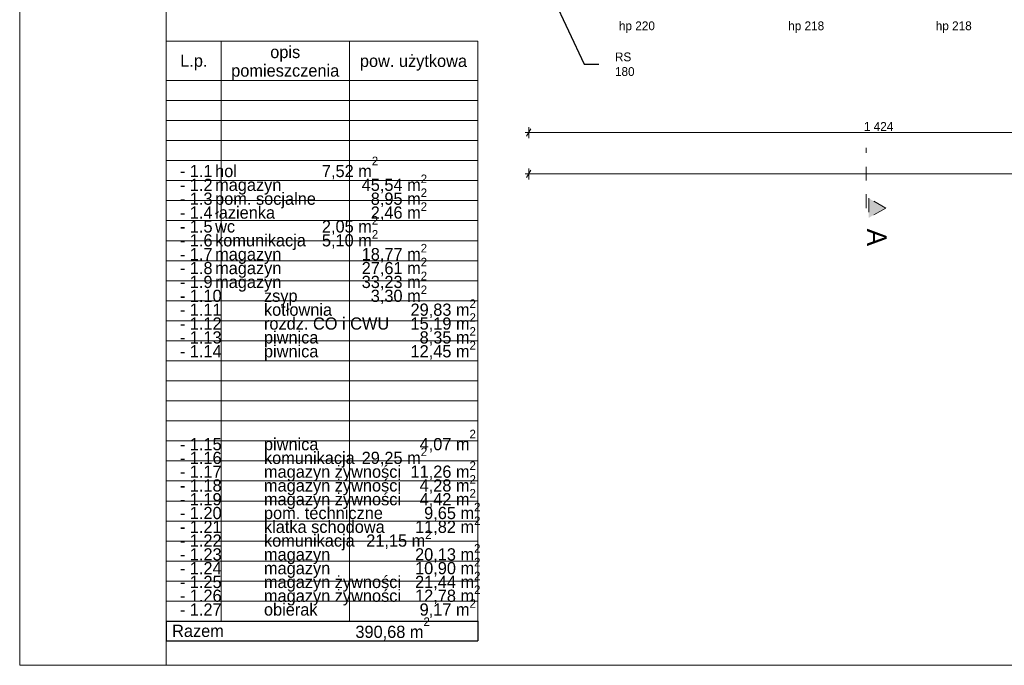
# Model space of a CAD drawing. Extents: x -21260 to 35740, y -2672 to 187028.
# Tile 1 of 124: x -21260 to -1106, y -2672 to 10546. Entities that reach past the tile are written whole.
import ezdxf

# ---------------------------------------------------------------- set-up
doc = ezdxf.new("R2010")
doc.units = 0
doc.header["$MEASUREMENT"] = 0
doc.linetypes.add('Dashed', pattern=[564.444447, 282.222223, -282.222223])
for name, color, linetype, lineweight in [('Arch opisy_Nr_Pióra__1', 7, 'Continuous', 25), ('Arch opisy_Nr_Pióra__21', 7, 'Continuous', 13), ('arch przekroje_Nr_Pióra__21', 7, 'Continuous', 13), ('arch przekroje_Nr_Pióra__5', 7, 'Continuous', 13), ('ARCH TABELA_Nr_Pióra__21', 7, 'Continuous', 13), ('Arch wymiary_Nr_Pióra__21', 7, 'Continuous', 13), ('INWENT OPISY_Nr_Pióra__21', 7, 'Continuous', 13)]:
    doc.layers.add(name, color=color, linetype=linetype, lineweight=lineweight)
doc.layers.add('Arch wymiary', color=7, linetype='Continuous')
doc.styles.add('GENERATED_STYLE_1', font='txt')
doc.styles.add('GENERATED_STYLE_4', font='txt')
doc.styles.add('GENERATED_STYLE_5', font='txt')
doc.styles.add('GENERATED_STYLE_6', font='txt')
doc.styles.add('GENERATED_STYLE_7', font='txt')
doc.dimstyles.new('GENERATED_STYLE__1', dxfattribs={"dimtxt": 179.999995, "dimasz": 114, "dimexe": 0.18, "dimexo": 0, "dimgap": 0.09, "dimtad": 1, "dimtih": 1, "dimtoh": 1, "dimdec": 0, "dimlfac": 0.1, "dimzin": 0, "dimdsep": 46, "dimtxsty": 'GENERATED_STYLE_1', "dimblk": 'ARROWHEAD_2', "dimblk1": 'ARROWHEAD_2', "dimblk2": 'ARROWHEAD_2', "dimcen": 0.09, "dimclrd": 7, "dimclre": 7, "dimclrt": 7, "dimazin": 0, "dimtfac": 1, "dimtdec": 4, "dimtmove": 0, "dimatfit": 3, "dimfxl": 0, "dimtolj": 1, "dimtzin": 0, "dimarcsym": 0})
doc.dimstyles.new('GENERATED_STYLE__5', dxfattribs={"dimtxt": 0.18, "dimasz": 109.44, "dimexe": 0.18, "dimexo": 0.0625, "dimgap": 0.09, "dimtad": 0, "dimtih": 1, "dimtoh": 1, "dimdec": 4, "dimzin": 0, "dimdsep": 46, "dimcen": 0.09, "dimadec": 0, "dimazin": 0, "dimtfac": 1, "dimtdec": 4, "dimtmove": 0, "dimatfit": 3, "dimldrblk": 'ARROWHEAD_11', "dimfxl": 0, "dimtolj": 1, "dimtzin": 0, "dimarcsym": 0})

# ---------------------------------------------------------------- blocks, each defined once
blk = doc.blocks.new('*D347')
at = {"layer": 'Arch wymiary_Nr_Pióra__21', "linetype": 'Continuous'}
for p, q in [((-10798, 7462), (-10884, 7312)), ((-10841, 7275), (-10841, 7500)), ((31881, 7312), (31967, 7462)), ((31924, 7275), (31924, 7500)), ((-10914, 7387), (-10841, 7387)), ((-10841, 7387), (31924, 7387)), ((31924, 7387), (31997, 7387))]:
    blk.add_line(p, q, dxfattribs=at)
at = {"layer": 'Arch wymiary_Nr_Pióra__21', "insert": (10282, 7423), "char_height": 180, "attachment_point": 7, "style": 'GENERATED_STYLE_1'}
blk.add_mtext('{4\xa0277}', dxfattribs=at)
blk = doc.blocks.new('ARROWHEAD_2')
at = {"color": 0, "linetype": 'Continuous', "lineweight": 0}
for p, q in [((0, 0), (-1, 0)), ((-0.38, -0.66), (0.38, 0.66))]:
    blk.add_line(p, q, dxfattribs=at)
blk = doc.blocks.new('*D348')
at = {"layer": 'Arch wymiary_Nr_Pióra__21', "linetype": 'Continuous'}
for p, q in [((-10798, 8309), (-10884, 8159)), ((-10841, 8122), (-10841, 8347)), ((3442, 8309), (3356, 8159)), ((-10914, 8234), (-10841, 8234)), ((-10841, 8234), (3399, 8234))]:
    blk.add_line(p, q, dxfattribs=at)
at = {"layer": 'Arch wymiary_Nr_Pióra__21', "char_height": 180, "attachment_point": 7, "style": 'GENERATED_STYLE_1'}
for s, insert in [('{1\xa0424}', (-3980, 8270)), ('{215}', (4301, 8270)), ('{266}', (6591, 8270)), ('{28}', (7935, 8270)), ('{264}', (9636, 8270)), ('{1\xa0228}', (17007, 8270)), ('{566}', (26061, 8270)), ('{161}', (29696, 8270)), ('{125}', (31126, 8270))]:
    blk.add_mtext(s, dxfattribs=dict(at, insert=insert))
blk = doc.blocks.new('*D349')
at = {"layer": 'Arch wymiary_Nr_Pióra__21', "linetype": 'Continuous'}
for p, q in [((3442, 8309), (3356, 8159)), ((3399, 8122), (3399, 8347)), ((5592, 8309), (5506, 8159)), ((5549, 8122), (5549, 8347)), ((-10841, 8234), (3399, 8234)), ((3399, 8234), (5549, 8234))]:
    blk.add_line(p, q, dxfattribs=at)
at = {"layer": 'Arch wymiary_Nr_Pióra__21', "char_height": 180, "attachment_point": 7, "style": 'GENERATED_STYLE_1'}
for s, insert in [('{1\xa0424}', (-3980, 8270)), ('{215}', (4301, 8270)), ('{266}', (6591, 8270)), ('{28}', (7935, 8270)), ('{264}', (9636, 8270)), ('{1\xa0228}', (17007, 8270)), ('{566}', (26061, 8270)), ('{161}', (29696, 8270)), ('{125}', (31126, 8270))]:
    blk.add_mtext(s, dxfattribs=dict(at, insert=insert))
blk = doc.blocks.new('*D350')
at = {"layer": 'Arch wymiary_Nr_Pióra__21', "linetype": 'Continuous'}
for p, q in [((5592, 8309), (5506, 8159)), ((5549, 8122), (5549, 8347)), ((8252, 8309), (8166, 8159)), ((8209, 8122), (8209, 8347)), ((5549, 8234), (8209, 8234))]:
    blk.add_line(p, q, dxfattribs=at)
at = {"layer": 'Arch wymiary_Nr_Pióra__21', "char_height": 180, "attachment_point": 7, "style": 'GENERATED_STYLE_1'}
for s, insert in [('{1\xa0424}', (-3980, 8270)), ('{215}', (4301, 8270)), ('{266}', (6591, 8270)), ('{28}', (7935, 8270)), ('{264}', (9636, 8270)), ('{1\xa0228}', (17007, 8270)), ('{566}', (26061, 8270)), ('{161}', (29696, 8270)), ('{125}', (31126, 8270))]:
    blk.add_mtext(s, dxfattribs=dict(at, insert=insert))
blk = doc.blocks.new('*D351')
at = {"layer": 'Arch wymiary_Nr_Pióra__21', "linetype": 'Continuous'}
for p, q in [((8252, 8309), (8166, 8159)), ((8209, 8122), (8209, 8347)), ((8532, 8309), (8446, 8159)), ((8489, 8122), (8489, 8347)), ((8209, 8234), (8489, 8234))]:
    blk.add_line(p, q, dxfattribs=at)
at = {"layer": 'Arch wymiary_Nr_Pióra__21', "char_height": 180, "attachment_point": 7, "style": 'GENERATED_STYLE_1'}
for s, insert in [('{1\xa0424}', (-3980, 8270)), ('{215}', (4301, 8270)), ('{266}', (6591, 8270)), ('{28}', (7935, 8270)), ('{264}', (9636, 8270)), ('{1\xa0228}', (17007, 8270)), ('{566}', (26061, 8270)), ('{161}', (29696, 8270)), ('{125}', (31126, 8270))]:
    blk.add_mtext(s, dxfattribs=dict(at, insert=insert))
blk = doc.blocks.new('*D352')
at = {"layer": 'Arch wymiary_Nr_Pióra__21', "linetype": 'Continuous'}
for p, q in [((8532, 8309), (8446, 8159)), ((8489, 8122), (8489, 8347)), ((11172, 8309), (11086, 8159)), ((11129, 8122), (11129, 8347)), ((8489, 8234), (11129, 8234))]:
    blk.add_line(p, q, dxfattribs=at)
at = {"layer": 'Arch wymiary_Nr_Pióra__21', "char_height": 180, "attachment_point": 7, "style": 'GENERATED_STYLE_1'}
for s, insert in [('{1\xa0424}', (-3980, 8270)), ('{215}', (4301, 8270)), ('{266}', (6591, 8270)), ('{28}', (7935, 8270)), ('{264}', (9636, 8270)), ('{1\xa0228}', (17007, 8270)), ('{566}', (26061, 8270)), ('{161}', (29696, 8270)), ('{125}', (31126, 8270))]:
    blk.add_mtext(s, dxfattribs=dict(at, insert=insert))
blk = doc.blocks.new('*D353')
at = {"layer": 'Arch wymiary_Nr_Pióra__21', "linetype": 'Continuous'}
for p, q in [((11172, 8309), (11086, 8159)), ((11129, 8122), (11129, 8347)), ((23447, 8309), (23361, 8159)), ((23404, 8122), (23404, 8347)), ((11129, 8234), (23404, 8234))]:
    blk.add_line(p, q, dxfattribs=at)
at = {"layer": 'Arch wymiary_Nr_Pióra__21', "char_height": 180, "attachment_point": 7, "style": 'GENERATED_STYLE_1'}
for s, insert in [('{1\xa0424}', (-3980, 8270)), ('{215}', (4301, 8270)), ('{266}', (6591, 8270)), ('{28}', (7935, 8270)), ('{264}', (9636, 8270)), ('{1\xa0228}', (17007, 8270)), ('{566}', (26061, 8270)), ('{161}', (29696, 8270)), ('{125}', (31126, 8270))]:
    blk.add_mtext(s, dxfattribs=dict(at, insert=insert))
blk = doc.blocks.new('*D354')
at = {"layer": 'Arch wymiary_Nr_Pióra__21', "linetype": 'Continuous'}
for p, q in [((23447, 8309), (23361, 8159)), ((23404, 8122), (23404, 8347)), ((29107, 8309), (29021, 8159)), ((29064, 8122), (29064, 8347)), ((23404, 8234), (29064, 8234))]:
    blk.add_line(p, q, dxfattribs=at)
at = {"layer": 'Arch wymiary_Nr_Pióra__21', "char_height": 180, "attachment_point": 7, "style": 'GENERATED_STYLE_1'}
for s, insert in [('{1\xa0424}', (-3980, 8270)), ('{215}', (4301, 8270)), ('{266}', (6591, 8270)), ('{28}', (7935, 8270)), ('{264}', (9636, 8270)), ('{1\xa0228}', (17007, 8270)), ('{566}', (26061, 8270)), ('{161}', (29696, 8270)), ('{125}', (31126, 8270))]:
    blk.add_mtext(s, dxfattribs=dict(at, insert=insert))
blk = doc.blocks.new('*D355')
at = {"layer": 'Arch wymiary_Nr_Pióra__21', "linetype": 'Continuous'}
for p, q in [((29107, 8309), (29021, 8159)), ((29064, 8122), (29064, 8347)), ((30717, 8309), (30631, 8159)), ((30674, 8122), (30674, 8347)), ((29064, 8234), (30674, 8234))]:
    blk.add_line(p, q, dxfattribs=at)
at = {"layer": 'Arch wymiary_Nr_Pióra__21', "char_height": 180, "attachment_point": 7, "style": 'GENERATED_STYLE_1'}
for s, insert in [('{1\xa0424}', (-3980, 8270)), ('{215}', (4301, 8270)), ('{266}', (6591, 8270)), ('{28}', (7935, 8270)), ('{264}', (9636, 8270)), ('{1\xa0228}', (17007, 8270)), ('{566}', (26061, 8270)), ('{161}', (29696, 8270)), ('{125}', (31126, 8270))]:
    blk.add_mtext(s, dxfattribs=dict(at, insert=insert))
blk = doc.blocks.new('*D356')
at = {"layer": 'Arch wymiary_Nr_Pióra__21', "linetype": 'Continuous'}
for p, q in [((30717, 8309), (30631, 8159)), ((30674, 8122), (30674, 8347)), ((31881, 8159), (31967, 8309)), ((31924, 8122), (31924, 8347)), ((30674, 8234), (31924, 8234)), ((31924, 8234), (31997, 8234))]:
    blk.add_line(p, q, dxfattribs=at)
at = {"layer": 'Arch wymiary_Nr_Pióra__21', "char_height": 180, "attachment_point": 7, "style": 'GENERATED_STYLE_1'}
for s, insert in [('{1\xa0424}', (-3980, 8270)), ('{215}', (4301, 8270)), ('{266}', (6591, 8270)), ('{28}', (7935, 8270)), ('{264}', (9636, 8270)), ('{1\xa0228}', (17007, 8270)), ('{566}', (26061, 8270)), ('{161}', (29696, 8270)), ('{125}', (31126, 8270))]:
    blk.add_mtext(s, dxfattribs=dict(at, insert=insert))
blk = doc.blocks.new('ARROWHEAD_11')
at = {"color": 0, "linetype": 'Continuous', "lineweight": 0}
blk.add_line((0, 0), (-1, 0), dxfattribs=at)
at = {"color": 0, "linetype": 'Continuous', "lineweight": 0, "const_width": 0.25, "flags": 128}
blk.add_lwpolyline([(-0.125, 0, 1), (0.125, 0, 1)], format="xyb", close=True, dxfattribs=at)

msp = doc.modelspace()

# ---------------------------------------------------------------- hatches: boundary and pattern name
at = {"layer": 'arch przekroje_Nr_Pióra__5', "linetype": 'Continuous'}
msp.add_hatch(color=256, dxfattribs=at).paths.add_polyline_path([(-3880.9, 6489.6), (-3880.9, 6889.6), (-3530.9, 6689.6)], flags=0)

# ---------------------------------------------------------------- linework, layer by layer
at = {"layer": 'Arch opisy_Nr_Pióra__1', "linetype": 'Continuous'}
for p, q in [((-18259.9, -1770.1), (-18259.9, -2171.6)), ((-18259.9, -1770.1), (-11884.9, -1770.1)), ((-11884.9, -1770.1), (-11884.9, -2171.6)), ((-18259.9, -2171.6), (-11884.9, -2171.6))]:
    msp.add_line(p, q, dxfattribs=at)
at = {"layer": 'Arch opisy_Nr_Pióra__21', "linetype": 'Continuous'}
for p, q in [((-18259.9, -1761.6), (-18259.9, 10104.7)), ((-18259.9, 10104.7), (-11884.9, 10104.7)), ((-17134.9, -1770.1), (-17134.9, 10104.7)), ((-14509.9, -1770.1), (-14509.9, 10104.7)), ((-11884.9, -1770.1), (-11884.9, 10104.7)), ((-18259.9, 9301.7), (-11884.9, 9301.7)), ((-18259.9, 8891.7), (-11884.9, 8891.7)), ((-18259.9, 8481.7), (-11884.9, 8481.7)), ((-18259.9, 8071.7), (-11884.9, 8071.7)), ((-18259.9, 7661.7), (-11884.9, 7661.7)), ((-18259.9, 7251.7), (-11884.9, 7251.7)), ((-18259.9, 6841.7), (-11884.9, 6841.7)), ((-18259.9, 6431.7), (-11884.9, 6431.7)), ((-18259.9, 6021.7), (-11884.9, 6021.7)), ((-18259.9, 5611.7), (-11884.9, 5611.7)), ((-18259.9, 5201.7), (-11884.9, 5201.7)), ((-18259.9, 4791.7), (-11884.9, 4791.7)), ((-18259.9, 4381.7), (-11884.9, 4381.7)), ((-18259.9, 3971.7), (-11884.9, 3971.7)), ((-18259.9, 3561.7), (-11884.9, 3561.7)), ((-18259.9, 3151.7), (-11884.9, 3151.7)), ((-18259.9, 2741.7), (-11884.9, 2741.7)), ((-18259.9, 2331.7), (-11884.9, 2331.7)), ((-18259.9, 1921.7), (-11884.9, 1921.7)), ((-18259.9, 1511.7), (-11884.9, 1511.7)), ((-18259.9, 1101.7), (-11884.9, 1101.7)), ((-18259.9, 691.7), (-11884.9, 691.7)), ((-18259.9, 281.7), (-11884.9, 281.7)), ((-18259.9, -128.3), (-11884.9, -128.3)), ((-18259.9, -538.3), (-11884.9, -538.3)), ((-18259.9, -948.3), (-11884.9, -948.3)), ((-18259.9, -1358.3), (-11884.9, -1358.3)), ((-18259.9, -1770.1), (-11884.9, -1770.1))]:
    msp.add_line(p, q, dxfattribs=at)
at = {"layer": 'arch przekroje_Nr_Pióra__5', "linetype": 'Dashed'}
for p, q in [((-3930.9, 6689.6), (-3930.9, 7925.2)), ((-3880.9, 6889.6), (-3880.9, 6489.6)), ((-3530.9, 6689.6), (-3880.9, 6889.6)), ((-3530.9, 6689.6), (-3880.9, 6489.6))]:
    msp.add_line(p, q, dxfattribs=at)
at = {"layer": 'ARCH TABELA_Nr_Pióra__21', "linetype": 'Continuous'}
for p, q in [((-21259.9, -2671.6), (-21259.9, 27028.4)), ((-18259.9, 27028.4), (-18259.9, -2671.6)), ((-18259.9, -2671.6), (-18259.9, -2171.6)), ((-18259.9, -2671.6), (-18259.9, -2171.6)), ((35740.1, -2671.6), (-21259.9, -2671.6))]:
    msp.add_line(p, q, dxfattribs=at)

# ---------------------------------------------------------------- texts
at = {"layer": 'Arch opisy_Nr_Pióra__1', "linetype": 'Continuous', "char_height": 250.009}
for s, insert, width, attachment_point, line_spacing_factor, style in [('{opis\\Ppomieszczenia}', (-15824.9, 9304.1), 2402.028, 8, 0.912199, 'GENERATED_STYLE_4'), ('{   - 1.1^Ihol^I^I  7,52 m\\A1{\\H0.7x;\\S2^  ;}^I\\P   - 1.2^Imagazyn^I^I45,54 m\\A1{\\H0.7x;\\S2^  ;}^I\\P   - 1.3^Ipom. socjalne^I  8,95 m\\A1{\\H0.7x;\\S2^  ;}^I\\P   - 1.4^Iłazienka^I^I  2,46 m\\A1{\\H0.7x;\\S2^  ;}^I\\P   - 1.5^Iwc^I^I  2,05 m\\A1{\\H0.7x;\\S2^  ;}^I\\P   - 1.6^Ikomunikacja^I  5,10 m\\A1{\\H0.7x;\\S2^  ;}^I\\P   - 1.7^Imagazyn^I^I18,77 m\\A1{\\H0.7x;\\S2^  ;}^I\\P   - 1.8^Imagazyn^I^I27,61 m\\A1{\\H0.7x;\\S2^  ;}^I\\P   - 1.9^Imagazyn^I^I33,23 m\\A1{\\H0.7x;\\S2^  ;}^I\\P   - 1.10^Izsyp^I^I  3,30 m\\A1{\\H0.7x;\\S2^  ;}^I\\P   - 1.11^Ikotłownia^I^I29,83 m\\A1{\\H0.7x;\\S2^  ;}^I\\P   - 1.12^Irozdz. CO i CWU^I15,19 m\\A1{\\H0.7x;\\S2^  ;}^I\\P   - 1.13^Ipiwnica^I^I  8,35 m\\A1{\\H0.7x;\\S2^  ;}^I\\P   - 1.14^Ipiwnica^I^I12,45 m\\A1{\\H0.7x;\\S2^  ;}^I^I}', (-18259.9, 3547.6), 6402.5, 7, 0.473413, 'GENERATED_STYLE_7'), ('{   - 1.15^Ipiwnica^I^I  4,07 m\\A1{\\H0.7x;\\S2^  ;}^I\\P   - 1.16^Ikomunikacja^I29,25 m\\A1{\\H0.7x;\\S2^  ;}^I\\P   - 1.17^Imagazyn żywności^I11,26 m\\A1{\\H0.7x;\\S2^  ;}^I\\P   - 1.18^Imagazyn żywności^I  4,28 m\\A1{\\H0.7x;\\S2^  ;}^I\\P   - 1.19^Imagazyn żywności^I  4,42 m\\A1{\\H0.7x;\\S2^  ;}^I\\P   - 1.20^Ipom. techniczne^I   9,65 m\\A1{\\H0.7x;\\S2^  ;}^I\\P   - 1.21^Iklatka schodowa^I 11,82 m\\A1{\\H0.7x;\\S2^  ;}^I\\P   - 1.22^Ikomunikacja^I 21,15 m\\A1{\\H0.7x;\\S2^  ;}^I\\P   - 1.23^Imagazyn^I^I 20,13 m\\A1{\\H0.7x;\\S2^  ;}^I\\P   - 1.24^Imagazyn^I^I 10,90 m\\A1{\\H0.7x;\\S2^  ;}^I\\P   - 1.25^Imagazyn żywności^I 21,44 m\\A1{\\H0.7x;\\S2^  ;}^I\\P   - 1.26^Imagazyn żywności^I 12,78 m\\A1{\\H0.7x;\\S2^  ;}^I\\P   - 1.27^Iobierak^I^I  9,17 m\\A1{\\H0.7x;\\S2^  ;}^I^I}', (-18259.9, -1739.2), 6402.5, 7, 0.469264, 'GENERATED_STYLE_7')]:
    msp.add_mtext(s, dxfattribs=dict(at, insert=insert, width=width, attachment_point=attachment_point, line_spacing_factor=line_spacing_factor, style=style))
at = {"layer": 'Arch opisy_Nr_Pióra__1', "linetype": 'Continuous', "style": 'GENERATED_STYLE_4'}
for s, insert, char_height, attachment_point in [('{pow. użytkowa}', (-13199.9, 9502.4), 250.009, 8), ('{L.p.}', (-17694.9, 9507), 250.01, 8), ('{Razem}', (-18139.9, -2095), 250.01, 7), ('{ 390,68 m\\A1{\\H0.7x;\\S2^  ;}}', (-14481.2, -2157.3), 250.009, 7)]:
    msp.add_mtext(s, dxfattribs=dict(at, insert=insert, char_height=char_height, attachment_point=attachment_point))
at = {"layer": 'arch przekroje_Nr_Pióra__21', "linetype": 'Continuous', "insert": (-3513.8, 6089.6), "char_height": 400, "attachment_point": 2, "rotation": 270, "style": 'GENERATED_STYLE_5'}
msp.add_mtext('{A}', dxfattribs=at)
at = {"layer": 'INWENT OPISY_Nr_Pióra__21', "linetype": 'Continuous', "char_height": 180, "attachment_point": 2, "style": 'GENERATED_STYLE_6'}
for s, insert in [('{hp 220}', (-8625.9, 10510.2)), ('{hp 218}', (-5160.9, 10510.6)), ('{hp 218}', (-2140.9, 10510.6))]:
    msp.add_mtext(s, dxfattribs=dict(at, insert=insert))
at = {"layer": 'INWENT OPISY_Nr_Pióra__21', "linetype": 'Continuous', "insert": (-9075.8, 9632.9), "char_height": 180, "width": 692.895, "attachment_point": 4, "style": 'GENERATED_STYLE_4'}
msp.add_mtext('{RS 180}', dxfattribs=at)

# ---------------------------------------------------------------- dimensions: what is measured, and where the dimension line sits
at = {"layer": 'Arch wymiary', "linetype": 'Continuous'}
for base, p1, p2, picture, middle in [((-10840.9302541, 7387.1902604), (-10840.9302541, 11535.8550726), (31924.0697459, 11535.8550726), '*D347', (10590.1175548, 7513.1902571)), ((-10840.9, 8234.1), (-10840.9, 11535.9), (3399.1, 9915.9), '*D348', (-3672.4, 8360.1)), ((-10840.9, 8234.1), (30674.1, 8695.9), (31924.1, 11535.9), '*D356', (31331.2, 8360.1)), ((-10840.9, 8234.1), (3399.1, 9915.9), (5549.1, 9915.9), '*D349', (4506.2, 8360.1)), ((-10840.9, 8234.1), (5549.1, 9915.9), (8209.1, 9915.9), '*D350', (6796, 8360.1)), ((-10840.9, 8234.1), (8209.1, 9915.9), (8489.1, 9915.9), '*D351', (8071.9, 8360.1)), ((-10840.9, 8234.1), (8489.1, 9915.9), (11129.1, 9915.9), '*D352', (9841.2, 8360.1)), ((-10840.9302541, 8234.0751872), (11129.0697459, 9915.8550726), (23404.0697459, 8695.8550726), '*D353', (17315.1175548, 8360.0751838)), ((-10840.9, 8234.1), (23404.1, 8695.9), (29064.1, 8695.9), '*D354', (26266.2, 8360.1)), ((-10840.9, 8234.1), (29064.1, 8695.9), (30674.1, 8695.9), '*D355', (29901.2, 8360.1))]:
    dim = msp.add_linear_dim(base=base, p1=p1, p2=p2, dimstyle='GENERATED_STYLE__1', dxfattribs=at)
    dim.commit()
    dim.dimension.update_dxf_attribs({"geometry": picture, "text_midpoint": middle})

# ---------------------------------------------------------------- leaders
at = {"layer": 'INWENT OPISY_Nr_Pióra__21', "linetype": 'Continuous', "annotation_type": 0, "has_hookline": 1, "hookline_direction": 1, "text_width": 437.1}
msp.add_leader([(-10520.9, 11375.9), (-9706.6, 9632), (-9403.5, 9632)], dimstyle='GENERATED_STYLE__5', dxfattribs=at)

doc.saveas('drawing.dxf')
